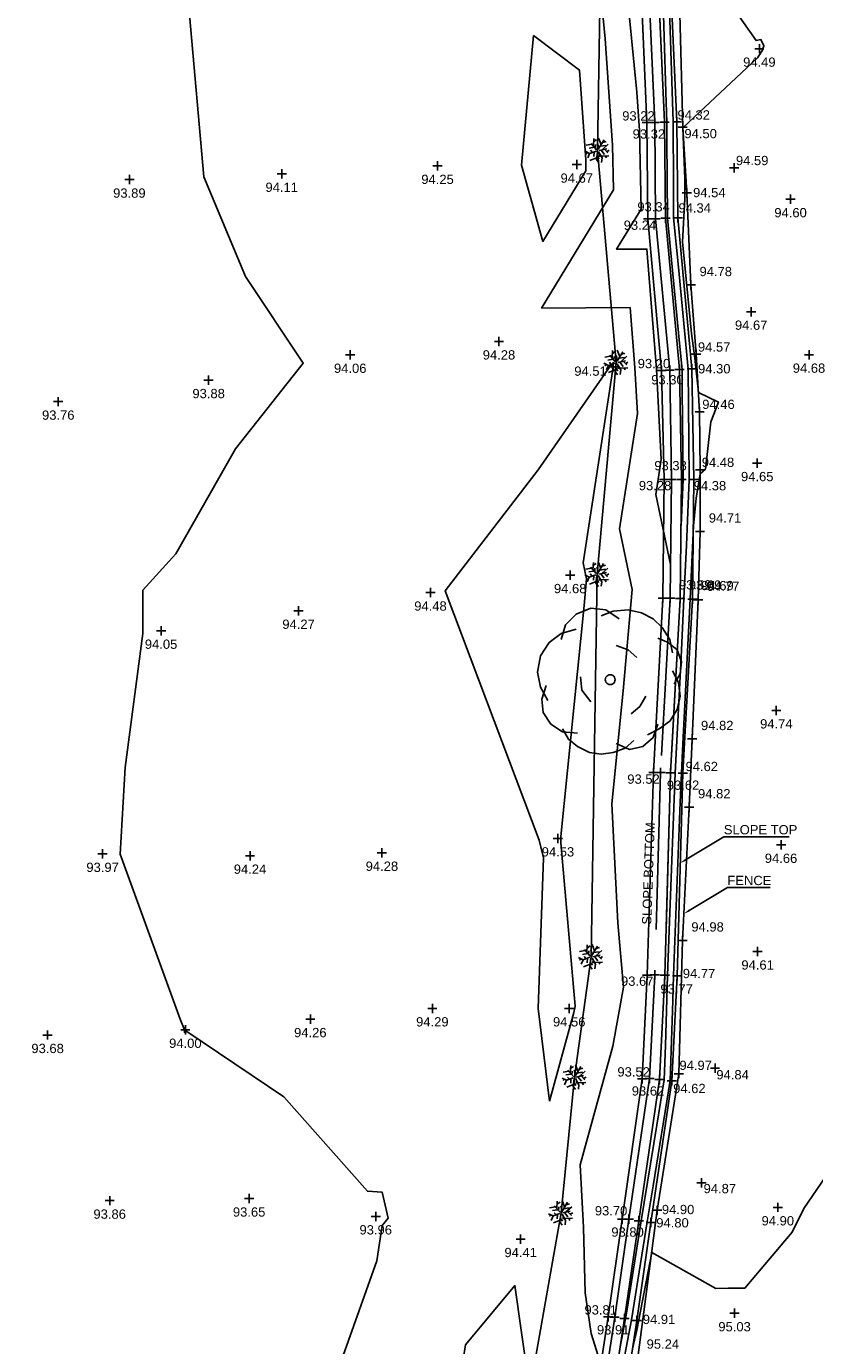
# Model space of a CAD drawing. Header units: metres. Extents: x 610185 to 614128, y 655663 to 660921.
# Tile 65 of 94: x 612943 to 613006, y 658001 to 658107. Entities that reach past the tile are written whole.
import ezdxf
from ezdxf import colors
from ezdxf.entities.mleader import LeaderData, LeaderLine
from ezdxf.enums import TextEntityAlignment as Align
from ezdxf.math import Vec2, Vec3

# ---------------------------------------------------------------- set-up
doc = ezdxf.new("R2010")
doc.units = ezdxf.units.M
doc.header["$MEASUREMENT"] = 0
doc.linetypes.add('DASHED', pattern=[19.05, 12.7, -6.35])
for name, color, linetype in [('3D_FENCE_ELEVATION', 7, 'Continuous'), ('3D_FENCE_LINE', 7, 'FENCELINE1'), ('3D_FENCE_SYMBOL', 7, 'Continuous'), ('CONTOUR_ELEVATION', 56, 'Continuous'), ('CONTOUR_MJR', 34, 'Continuous'), ('CONTOUR_MNR', 53, 'Continuous'), ('CONTOUR_SYMBOL', 56, 'Continuous'), ('HEDGE_LINE', 93, 'Continuous'), ('HEDGE_SYMBOL', 93, 'Continuous'), ('KERB_BOTTOM_LINE', 7, 'Continuous'), ('SLOPE_BOTTOM_ELEVATION', 30, 'Continuous'), ('SLOPE_BOTTOM_LINE', 30, 'DASHED'), ('SLOPE_BOTTOM_SYMBOL', 30, 'Continuous'), ('SLOPE_TOP_ELEVATION', 40, 'Continuous'), ('SLOPE_TOP_LINE', 40, 'Continuous'), ('SLOPE_TOP_SYMBOL', 40, 'Continuous'), ('TEXTS', 7, 'Continuous'), ('TREE_SYMBOL', 93, 'Continuous')]:
    doc.layers.add(name, color=color, linetype=linetype)
doc.styles.add('REGULAR', font='swissl.ttf')
doc.linetypes.add('FENCELINE1', pattern='A,6.35,-2.54,[133,ltypeshp.shx,S=2.54,R=0,X=-2.54,Y=0],-2.54,25.4', length=36.83)

# ---------------------------------------------------------------- blocks, each defined once
blk = doc.blocks.new('092')
at = {"color": 0, "linetype": 'Continuous'}
for p, q in [((-0.23, 0.25), (-0.46, 0.21)), ((-0.13, 0.13), (-0.34, 0.1)), ((-0.2, -0.08), (-0.28, 0.01)), ((-0.04, 0.03), (-0.26, 0.29)), ((-0.17, 0.18), (-0.15, 0.48)), ((-0.16, 0.35), (-0.04, 0.44)), ((-0.1, 0.1), (-0.09, 0.24)), ((0.05, 0.08), (-0.01, 0.28)), ((0.03, 0.05), (0.26, 0.43)), ((0.14, 0.24), (0.04, 0.5)), ((0.06, 0), (0.37, 0.07)), ((0.1, 0.17), (0.33, 0.2)), ((0.14, 0.02), (0.28, -0.16)), ((0.2, 0.33), (0.34, 0.37)), ((0.2, 0.04), (0.43, 0.25)), ((0.28, 0.05), (0.42, -0.1)), ((0.37, -0.05), (0.47, 0.01)), ((-0.32, -0.12), (-0.5, -0.03)), ((-0.4, -0.08), (-0.46, -0.13)), ((-0.32, -0.12), (-0.4, -0.3)), ((-0.05, -0.02), (-0.32, -0.12)), ((-0.04, -0.29), (-0.31, -0.4)), ((-0.14, -0.06), (-0.15, -0.24)), ((-0.01, -0.06), (-0.05, -0.36)), ((-0.05, -0.36), (0.05, -0.5)), ((-0.03, -0.21), (0.06, -0.33)), ((0.04, -0.05), (0.18, -0.3)), ((0.09, -0.14), (0.08, -0.25)), ((0.14, -0.23), (0.46, -0.21)), ((0.18, -0.3), (0.16, -0.48)), ((0.31, -0.22), (0.36, -0.3))]:
    blk.add_line(p, q, dxfattribs=at)
blk = doc.blocks.new('S061')
at = {"color": 0, "linetype": 'Continuous'}
for p, q in [((-0.5, 0), (0.5, 0)), ((0, -0.5), (0, 0.5))]:
    blk.add_line(p, q, dxfattribs=at)
blk = doc.blocks.new('019')
at = {"color": 0, "linetype": 'Continuous'}
for p, q in [((-0.23, 0.44), (-0.13, 0.48)), ((-0.13, 0.48), (-0.03, 0.47)), ((-0.06, 0.43), (0.02, 0.46)), ((-0.03, 0.47), (0.06, 0.41)), ((0.02, 0.46), (0.12, 0.47)), ((0.12, 0.47), (0.21, 0.45)), ((0.21, 0.45), (0.29, 0.41)), ((-0.33, 0.27), (-0.3, 0.37)), ((-0.3, 0.37), (-0.23, 0.44)), ((0.29, 0.41), (0.35, 0.35)), ((-0.41, 0.25), (-0.33, 0.31)), ((-0.33, 0.31), (-0.23, 0.34)), ((0.32, 0.28), (0.39, 0.25)), ((0.35, 0.35), (0.4, 0.27)), ((0.4, 0.27), (0.42, 0.18)), ((-0.47, 0.16), (-0.41, 0.25)), ((0.04, 0.23), (0.12, 0.2)), ((0.12, 0.2), (0.18, 0.15)), ((0.39, 0.25), (0.45, 0.2)), ((0.45, 0.2), (0.48, 0.12)), ((-0.49, 0.05), (-0.47, 0.16)), ((0.48, 0.12), (0.47, 0.04)), ((-0.47, -0.05), (-0.49, 0.05)), ((-0.19, -0.07), (-0.2, 0.02)), ((0.42, 0.06), (0.46, -0.02)), ((0.47, 0.04), (0.43, -0.03)), ((-0.42, -0.14), (-0.47, -0.05)), ((-0.46, -0.13), (-0.43, -0.04)), ((-0.13, -0.15), (-0.19, -0.07)), ((0.46, -0.02), (0.47, -0.11)), ((-0.45, -0.22), (-0.46, -0.13)), ((0.24, -0.11), (0.2, -0.18)), ((0.47, -0.11), (0.45, -0.2)), ((-0.4, -0.3), (-0.45, -0.22)), ((0.2, -0.18), (0.14, -0.23)), ((0.45, -0.2), (0.4, -0.28)), ((-0.32, -0.35), (-0.4, -0.3)), ((-0.28, -0.4), (-0.32, -0.33)), ((-0.22, -0.36), (-0.32, -0.35)), ((0.33, -0.33), (0.25, -0.37)), ((0.32, -0.3), (0.29, -0.39)), ((0.4, -0.28), (0.33, -0.33)), ((-0.22, -0.45), (-0.28, -0.4)), ((0.13, -0.47), (0.04, -0.43)), ((0.16, -0.41), (0.1, -0.46)), ((0.29, -0.39), (0.22, -0.45)), ((-0.14, -0.49), (-0.22, -0.45)), ((-0.06, -0.5), (-0.14, -0.49)), ((0.02, -0.49), (-0.06, -0.5)), ((0.1, -0.46), (0.02, -0.49)), ((0.22, -0.45), (0.13, -0.47))]:
    blk.add_line(p, q, dxfattribs=at)
blk = doc.blocks.new('S028')
at = {"color": 0, "linetype": 'Continuous'}
for p, q in [((-0.5, 0), (-0.48, 0.13)), ((-0.48, -0.13), (-0.5, 0)), ((-0.48, 0.13), (-0.43, 0.25)), ((-0.43, 0.25), (-0.35, 0.35)), ((-0.35, 0.35), (-0.25, 0.43)), ((-0.25, 0.43), (-0.13, 0.48)), ((-0.13, 0.48), (0, 0.5)), ((0, 0.5), (0.13, 0.48)), ((0.13, 0.48), (0.25, 0.43)), ((0.25, 0.43), (0.35, 0.35)), ((0.35, 0.35), (0.43, 0.25)), ((0.43, 0.25), (0.48, 0.13)), ((0.48, 0.13), (0.5, 0)), ((0.5, 0), (0.48, -0.13)), ((-0.43, -0.25), (-0.48, -0.13)), ((-0.35, -0.35), (-0.43, -0.25)), ((-0.25, -0.43), (-0.35, -0.35)), ((-0.13, -0.48), (-0.25, -0.43)), ((0, -0.5), (-0.13, -0.48)), ((0.13, -0.48), (0, -0.5)), ((0.25, -0.43), (0.13, -0.48)), ((0.35, -0.35), (0.25, -0.43)), ((0.43, -0.25), (0.35, -0.35)), ((0.48, -0.13), (0.43, -0.25))]:
    blk.add_line(p, q, dxfattribs=at)

msp = doc.modelspace()

# ---------------------------------------------------------------- linework, layer by layer
at = {"layer": '3D_FENCE_LINE'}
msp.add_polyline3d([(612992.18, 657999.65, 95.24), (612993.75, 658011.53, 94.9), (612995.48, 658022.56, 94.97), (612995.79, 658033.32, 94.98), (612996.33, 658044.07, 94.82), (612996.57, 658049.58, 94.82), (612997.05, 658060.81, 94.77), (612997.2, 658066.33, 94.71), (612997.21, 658071.31, 94.48), (612997.17, 658075.98, 94.46), (612996.88, 658080.62, 94.57), (612996.45, 658086.22, 94.78), (612996.14, 658093.65, 94.54), (612995.8, 658098.96, 94.5), (612995.58, 658108.11, 94.32), (612995.29, 658113.46, 94.34), (612995.06, 658124.31, 94.55), (612994.83, 658132.15, 94.45)], dxfattribs=at)
at = {"layer": 'CONTOUR_MJR'}
msp.add_polyline3d([(613030.58, 658066.37, 95), (613030.52, 658066.18, 95), (613031.05, 658064.37, 95), (613029.7, 658058.55, 95), (613029.41, 658057.63, 95), (613026.11, 658051.72, 95), (613024.66, 658050.16, 95), (613024.16, 658047.65, 95), (613021.53, 658041.26, 95), (613021.14, 658040.11, 95), (613018.14, 658036.16, 95), (613017.21, 658034.55, 95), (613013.67, 658028.39, 95), (613012.77, 658026.38, 95), (613010.42, 658019.94, 95), (613009.43, 658017.31, 95), (613005.57, 658011.67, 95), (613004.63, 658009.78, 95), (613000.82, 658005.25, 95), (612999.48, 658005.24, 95), (612998.48, 658005.23, 95), (612993.3, 658008.13, 95), (612992.11, 658001.86, 95), (612991.74, 658000.35, 95)], dxfattribs=at)
at = {"layer": 'CONTOUR_MNR'}
for points in [[(612994.82, 658063.66, 93.5), (612993.64, 658069.3, 93.5), (612994.07, 658072.12, 93.5), (612993.69, 658079.41, 93.5), (612992.91, 658089.11, 93.5), (612990.47, 658089.1, 93.5), (612992.45, 658092.35, 93.5), (612992.32, 658098.68, 93.5), (612992.1, 658101.77, 93.5), (612991.26, 658110.25, 93.5), (612991.68, 658115.36, 93.5), (612990.58, 658116.06, 93.5), (612991.54, 658119.94, 93.5), (612991.97, 658126.19, 93.5), (612991.97, 658132.47, 93.5), (612990.23, 658137.73, 93.5), (612990.03, 658139.43, 93.5), (612989.24, 658150.71, 93.5), (612989.24, 658150.71, 93.5)], [(612991.12, 658142.46, 93.5), (612991.12, 658142.45, 93.5), (612991.62, 658138.95, 93.5), (612993.5, 658133.25, 93.5), (612993.58, 658133, 93.5), (612993.84, 658126.28, 93.5), (612993.86, 658125.68, 93.5), (612993.88, 658124.89, 93.5), (612994.07, 658117.44, 93.5), (612994.09, 658115.9, 93.5), (612994.16, 658110.73, 93.5), (612994.45, 658101.78, 93.5), (612994.52, 658099.37, 93.5), (612994.53, 658097.99, 93.5), (612994.57, 658091.61, 93.5), (612995.52, 658081.79, 93.5), (612995.75, 658079.4, 93.5), (612995.77, 658077.72, 93.5), (612995.83, 658070.51, 93.5), (612995.67, 658066.8, 93.5), (612995.67, 658066.8, 93.5)], [(612997.45, 658112.06, 94.5), (613001.73, 658105.94, 94.5), (613002.11, 658106.03, 94.5), (613002.36, 658105.51, 94.5), (613002.24, 658105.17, 94.5), (613001.83, 658104.56, 94.5), (612995.83, 658098.94, 94.5), (612995.81, 658098.89, 94.5), (612995.98, 658094.78, 94.5), (612995.98, 658093.21, 94.5), (612995.79, 658089.69, 94.5), (612996.51, 658082.29, 94.5), (612996.79, 658080.31, 94.5), (612997.07, 658077.54, 94.5), (612998.68, 658076.76, 94.5), (612998.08, 658075.17, 94.5), (612997.63, 658071.36, 94.5), (612997.21, 658070.97, 94.5), (612996.89, 658069.02, 94.5), (612996.67, 658066.79, 94.5), (612996.4, 658060.88, 94.5), (612995.79, 658048.64, 94.5), (612995.7, 658046.81, 94.5), (612995.61, 658044.47, 94.5), (612995.07, 658030.47, 94.5), (612995.01, 658028.47, 94.5), (612994.8, 658022, 94.5), (612993.42, 658013.51, 94.5), (612992.94, 658010.59, 94.5), (612992.51, 658007.91, 94.5), (612991.68, 658002.7, 94.5), (612990.68, 657997.46, 94.5)], [(612988.41, 658001.59, 94), (612987.94, 658004.88, 94), (612987.79, 658010.14, 94), (612987.53, 658015.2, 94), (612990.15, 658024.77, 94), (612991.01, 658029.54, 94), (612990.56, 658034.74, 94), (612990.08, 658044.34, 94), (612991, 658053.47, 94), (612991.73, 658061.64, 94), (612990.7, 658066.54, 94), (612992.14, 658075.85, 94), (612991.94, 658079.52, 94), (612991.55, 658084.39, 94), (612984.41, 658084.35, 94), (612990.22, 658093.89, 94), (612990.14, 658097.5, 94), (612989.55, 658106.09, 94), (612989.19, 658109.72, 94)], [(612994.73, 658108.42, 94), (612995.02, 658099.38, 94), (612995.06, 658094.22, 94), (612995.07, 658091.63, 94), (612995.46, 658087.66, 94), (612996.25, 658079.43, 94), (612996.3, 658073.64, 94), (612996.33, 658070.51, 94), (612996.1, 658065.23, 94), (612995.9, 658060.89, 94), (612995.67, 658056.18, 94), (612995.2, 658046.83, 94), (612994.74, 658034.85, 94), (612994.57, 658030.49, 94), (612994.4, 658024.83, 94), (612994.31, 658022.05, 94), (612993.71, 658018.4, 94), (612992.44, 658010.67, 94), (612991.31, 658003.54, 94), (612991.18, 658002.78, 94), (612990.75, 658000.5, 94)], [(612955.99, 658108.03, 94), (612957.15, 658094.95, 94), (612960.5, 658086.91, 94), (612965.17, 658079.9, 94), (612959.7, 658072.99, 94), (612954.87, 658064.52, 94), (612952.22, 658061.59, 94), (612952.22, 658058.09, 94), (612950.79, 658047.27, 94), (612950.39, 658040.29, 94), (612955.24, 658026.97, 94), (612955.58, 658026.1, 94), (612955.57, 658025.9, 94), (612955.69, 658026.02, 94), (612963.6, 658020.69, 94), (612970.35, 658013.07, 94), (612971.55, 658012.99, 94), (612972.03, 658010.89, 94), (612971.54, 658010.3, 94), (612971.1, 658007.46, 94), (612968.39, 657999.8, 94)], [(612983.77, 658106.36, 94.5), (612982.8, 658095.89, 94.5), (612984.52, 658089.74, 94.5), (612987.99, 658095.42, 94.5), (612987.97, 658096.32, 94.5), (612987.47, 658103.56, 94.5), (612983.77, 658106.36, 94.5)], [(612985.06, 658020.35, 94.5), (612987.02, 658027.5, 94.5), (612987.11, 658028.02, 94.5), (612985.97, 658041.2, 94.5), (612985.95, 658041.69, 94.5), (612987.84, 658060.35, 94.5), (612988.04, 658062.49, 94.5), (612987.77, 658063.78, 94.5), (612990.2, 658079.58, 94.5), (612990.2, 658079.62, 94.5), (612990.19, 658079.67, 94.5), (612989.95, 658079.67, 94.5), (612984.12, 658071.31, 94.5), (612976.62, 658061.54, 94.5), (612979.95, 658052.69, 94.5), (612984.22, 658041.42, 94.5), (612984.57, 658039.98, 94.5), (612984.12, 658027.83, 94.5), (612985.06, 658020.35, 94.5)], [(612976.4, 657968.95, 94.5), (612977.29, 657969.3, 94.5), (612977.73, 657980.16, 94.5), (612978.79, 657982.7, 94.5), (612984.08, 657991.08, 94.5), (612984.05, 657995.72, 94.5), (612983.31, 657998.07, 94.5), (612982.25, 658005.45, 94.5), (612978.26, 658000.67, 94.5), (612977.52, 657995.92, 94.5), (612976.04, 657983.89, 94.5), (612975.67, 657982.08, 94.5), (612975.04, 657972.46, 94.5), (612974.47, 657969.26, 94.5), (612976.4, 657968.95, 94.5)], [(612989.55, 657997.97, 94), (612988.41, 658001.59, 94)]]:
    msp.add_polyline3d(points, dxfattribs=at)
at = {"layer": 'HEDGE_LINE'}
msp.add_polyline3d([(612976.72, 657946.6, 94.32), (612976.09, 657955.59, 94.55), (612977.62, 657970.78, 94.87), (612980.3, 657985.42, 94.95), (612983.53, 657997.48, 95.35), (612985.98, 658011.32, 94.73), (612987.06, 658022.27, 94.58), (612988.4, 658031.99, 94.62), (612988.9, 658062.87, 94.68), (612990.44, 658079.96, 94.49), (612988.93, 658097.07, 94.71), (612989.23, 658115.1, 94.75), (612988.65, 658128.55, 94.76), (612985.4, 658147.52, 94.75), (612979.52, 658162.62, 94.65), (612974.21, 658178.71, 94.56), (612967.61, 658194.6, 94.75), (612963.03, 658210.77, 94.65), (612955.98, 658224.69, 94.7), (612947.02, 658245.82, 94.48), (612942.82, 658256.21, 94.56), (612945.57, 658260.49, 94.7)], dxfattribs=at)
at = {"layer": 'KERB_BOTTOM_LINE'}
msp.add_polyline3d([(612993.54, 658133, 93.46), (612993.78, 658125.68, 93.42), (612993.87, 658117.44, 93.3), (612993.83, 658110.72, 93.17), (612994.34, 658099.36, 93.32), (612994.41, 658091.6, 93.34), (612995.55, 658079.39, 93.3), (612995.71, 658070.51, 93.38), (612995.59, 658060.91, 93.69), (612994.82, 658046.85, 93.62), (612994.35, 658030.5, 93.77), (612993.93, 658022.09, 93.62), (612992.25, 658010.69, 93.8), (612991.1, 658002.79, 93.91), (612989.78, 657994.18, 94.24), (612988.22, 657984.75, 94.36), (612984.93, 657966.4, 94.22), (612981.71, 657956.03, 93.58), (612980.98, 657946.5, 93.24), (612980.72, 657935.38, 93.08)], dxfattribs=at)
at = {"layer": 'SLOPE_BOTTOM_LINE'}
for points in [[(612983.32, 658180.8, 93.63), (612987.83, 658161.95, 93.51), (612989.91, 658151.77, 93.61), (612991.57, 658138.95, 93.46), (612993.54, 658133, 93.46), (612993.78, 658125.68, 93.42), (612993.87, 658117.44, 93.3), (612993.83, 658110.72, 93.17), (612994.34, 658099.36, 93.32), (612994.41, 658091.6, 93.34), (612995.55, 658079.39, 93.3), (612995.71, 658070.51, 93.38), (612995.59, 658060.91, 93.69), (612994.82, 658046.85, 93.62), (612994.35, 658030.5, 93.77), (612993.93, 658022.09, 93.62), (612992.25, 658010.69, 93.8), (612991.1, 658002.79, 93.91), (612989.78, 657994.18, 94.24)], [(612982.58, 658180.49, 93.53), (612987.04, 658161.78, 93.41), (612989.12, 658151.64, 93.51), (612990.79, 658138.77, 93.36), (612992.74, 658132.85, 93.36), (612992.98, 658125.67, 93.32), (612993.07, 658117.44, 93.2), (612993.03, 658110.71, 93.07), (612993.54, 658099.34, 93.22), (612993.61, 658091.56, 93.24), (612994.75, 658079.35, 93.2), (612994.91, 658070.51, 93.28), (612994.79, 658060.93, 93.59), (612994.02, 658046.88, 93.52), (612993.55, 658030.53, 93.67), (612993.13, 658022.17, 93.52), (612991.46, 658010.81, 93.7), (612990.31, 658002.91, 93.81), (612988.99, 657994.3, 94.14)]]:
    msp.add_polyline3d(points, dxfattribs=at)
at = {"layer": 'SLOPE_TOP_LINE'}
for points in [[(612990.77, 657994.02, 95.24), (612992.09, 658002.64, 94.91), (612993.24, 658010.55, 94.8), (612994.93, 658021.99, 94.62), (612995.35, 658030.46, 94.77), (612995.82, 658046.81, 94.62), (612996.59, 658060.87, 94.69), (612996.71, 658070.51, 94.38), (612996.55, 658079.45, 94.3), (612995.41, 658091.65, 94.34), (612995.34, 658099.39, 94.32), (612994.83, 658110.74, 94.17), (612994.87, 658117.44, 94.3), (612994.78, 658125.7, 94.42), (612994.54, 658133.03, 94.46), (612992.57, 658139.08, 94.46), (612990.9, 658151.94, 94.61), (612988.8, 658162.17, 94.51), (612984.26, 658181.2, 94.63)], [(612988.47, 657994.34, 95.24), (612989.78, 658002.94, 94.91), (612990.92, 658010.82, 94.8), (612992.54, 658022.13, 94.62), (612992.94, 658030.52, 94.77), (612993.44, 658046.88, 94.62), (612994.19, 658060.93, 94.69), (612994.3, 658070.51, 94.38), (612994.1, 658079.32, 94.3), (612993, 658091.56, 94.34), (612992.9, 658099.34, 94.32), (612992.42, 658110.7, 94.17), (612992.45, 658117.42, 94.3), (612992.36, 658125.64, 94.42), (612992.1, 658132.7, 94.46), (612990.15, 658138.66, 94.46), (612988.49, 658151.53, 94.61), (612986.39, 658161.75, 94.51), (612982, 658180.15, 94.63)]]:
    msp.add_polyline3d(points, dxfattribs=at)

# ---------------------------------------------------------------- block references
at = {"layer": '3D_FENCE_SYMBOL', "xscale": 0.75, "yscale": 0.75, "zscale": 0.75}
for p in [(612995.8, 658098.96, 94.5), (612996.14, 658093.65, 94.54), (612996.45, 658086.22, 94.78), (612996.88, 658080.62, 94.57), (612997.17, 658075.98, 94.46), (612997.21, 658071.31, 94.48), (612997.2, 658066.33, 94.71), (612997.05, 658060.81, 94.77), (612996.57, 658049.58, 94.82), (612996.33, 658044.07, 94.82), (612995.79, 658033.32, 94.98), (612995.48, 658022.56, 94.97), (612993.75, 658011.53, 94.9)]:
    msp.add_blockref('S061', p, dxfattribs=at)
at = {"layer": 'CONTOUR_SYMBOL', "xscale": 0.75, "yscale": 0.75, "zscale": 0.75}
for p in [(613001.99, 658105.29, 94.49), (612963.43, 658095.19, 94.11), (612976.01, 658095.83, 94.25), (612987.25, 658095.93, 94.67), (612999.95, 658095.68, 94.59), (612951.13, 658094.72, 93.89), (613004.51, 658093.14, 94.6), (613001.33, 658084.06, 94.67), (612980.97, 658081.66, 94.28), (612968.96, 658080.58, 94.06), (613006, 658080.59, 94.68), (612990.18, 658079.62, 94.51), (612957.53, 658078.54, 93.88), (612945.39, 658076.8, 93.76), (613001.82, 658071.84, 94.65), (612986.72, 658062.8, 94.68), (612975.44, 658061.39, 94.48), (612964.79, 658059.92, 94.27), (612953.69, 658058.31, 94.05), (613003.36, 658051.88, 94.74), (612985.73, 658041.55, 94.53), (613003.74, 658041.03, 94.66), (612948.97, 658040.3, 93.97), (612960.87, 658040.15, 94.24), (612971.52, 658040.39, 94.28), (613001.85, 658032.42, 94.61), (612965.74, 658026.96, 94.26), (612975.59, 658027.83, 94.29), (612986.64, 658027.83, 94.56), (612955.65, 658026.1, 94), (612944.53, 658025.68, 93.68), (612998.41, 658023, 94.84), (612997.33, 658013.76, 94.87), (612949.54, 658012.31, 93.86), (612960.8, 658012.48, 93.65), (612971.02, 658011.04, 93.96), (613003.48, 658011.77, 94.9), (612982.72, 658009.21, 94.41), (612999.99, 658003.22, 95.03)]:
    msp.add_blockref('S061', p, dxfattribs=at)
at = {"layer": 'HEDGE_SYMBOL', "xscale": 2, "yscale": 2, "zscale": 2}
for p in [(612988.93, 658097.07, 94.71), (612990.44, 658079.96, 94.49), (612988.9, 658062.87, 94.68), (612988.4, 658031.99, 94.62), (612987.06, 658022.27, 94.58), (612985.98, 658011.32, 94.73)]:
    msp.add_blockref('092', p, dxfattribs=at)
at = {"layer": 'SLOPE_BOTTOM_SYMBOL', "xscale": 0.75, "yscale": 0.75, "zscale": 0.75}
for p in [(612993.54, 658099.34, 93.22), (612994.34, 658099.36, 93.32), (612993.61, 658091.56, 93.24), (612994.41, 658091.6, 93.34), (612994.75, 658079.35, 93.2), (612995.55, 658079.39, 93.3), (612994.91, 658070.51, 93.28), (612995.71, 658070.51, 93.38), (612994.79, 658060.93, 93.59), (612995.59, 658060.91, 93.69), (612994.02, 658046.88, 93.52), (612994.82, 658046.85, 93.62), (612993.55, 658030.53, 93.67), (612994.35, 658030.5, 93.77), (612993.13, 658022.17, 93.52), (612993.93, 658022.09, 93.62), (612991.46, 658010.81, 93.7), (612992.25, 658010.69, 93.8), (612990.31, 658002.91, 93.81), (612991.1, 658002.79, 93.91)]:
    msp.add_blockref('S061', p, dxfattribs=at)
at = {"layer": 'SLOPE_TOP_SYMBOL', "xscale": 0.75, "yscale": 0.75, "zscale": 0.75}
for p in [(612992.9, 658099.34, 94.32), (612995.34, 658099.39, 94.32), (612993, 658091.56, 94.34), (612995.41, 658091.65, 94.34), (612994.1, 658079.32, 94.3), (612996.55, 658079.45, 94.3), (612994.3, 658070.51, 94.38), (612996.71, 658070.51, 94.38), (612994.19, 658060.93, 94.69), (612996.59, 658060.87, 94.69), (612993.44, 658046.88, 94.62), (612995.82, 658046.81, 94.62), (612992.94, 658030.52, 94.77), (612995.35, 658030.46, 94.77), (612992.54, 658022.13, 94.62), (612994.93, 658021.99, 94.62), (612990.92, 658010.82, 94.8), (612993.24, 658010.55, 94.8), (612989.78, 658002.94, 94.91), (612992.09, 658002.64, 94.91)]:
    msp.add_blockref('S061', p, dxfattribs=at)
at = {"layer": 'TREE_SYMBOL'}
for name, xscale, yscale, zscale in [('019', 12, 12, 12), ('S028', 0.8, 0.8, 0.8)]:
    msp.add_blockref(name, (612989.95, 658054.36, 94.74), dxfattribs=dict(at, xscale=xscale, yscale=yscale, zscale=zscale))

# ---------------------------------------------------------------- texts
at = {"layer": '3D_FENCE_ELEVATION', "style": 'REGULAR'}
for s, p in [('94.50', (612995.94, 658098.06, 94.5)), ('94.54', (612996.64, 658093.3, 94.54)), ('94.78', (612997.16, 658086.93, 94.78)), ('94.57', (612997.03, 658080.84, 94.57)), ('94.46', (612997.38, 658076.21, 94.46)), ('94.48', (612997.34, 658071.53, 94.48)), ('94.71', (612997.91, 658067.04, 94.71)), ('94.77', (612997.76, 658061.52, 94.77)), ('94.82', (612997.28, 658050.29, 94.82)), ('94.82', (612997.04, 658044.78, 94.82)), ('94.98', (612996.5, 658034.03, 94.98)), ('94.97', (612995.54, 658022.86, 94.97)), ('94.90', (612994.12, 658011.22, 94.9)), ('95.24', (612992.89, 658000.36, 95.24))]:
    msp.add_text(s, height=0.75, dxfattribs=at).set_placement(p)
at = {"layer": 'CONTOUR_ELEVATION', "style": 'REGULAR'}
for s, p in [('94.49', (613001.99, 658104.58, 94.49)), ('94.59', (613001.41, 658096.64, 94.59)), ('94.11', (612963.43, 658094.48, 94.11)), ('94.25', (612976.01, 658095.12, 94.25)), ('94.67', (612987.25, 658095.22, 94.67)), ('93.89', (612951.13, 658094.01, 93.89)), ('94.60', (613004.51, 658092.43, 94.6)), ('94.67', (613001.33, 658083.35, 94.67)), ('94.28', (612980.97, 658080.95, 94.28)), ('94.06', (612968.96, 658079.87, 94.06)), ('94.51', (612988.36, 658079.64, 94.51)), ('94.68', (613006, 658079.88, 94.68)), ('93.88', (612957.53, 658077.83, 93.88)), ('93.76', (612945.39, 658076.09, 93.76)), ('94.65', (613001.82, 658071.13, 94.65)), ('94.68', (612986.72, 658062.09, 94.68)), ('94.48', (612975.44, 658060.68, 94.48)), ('94.27', (612964.79, 658059.21, 94.27)), ('94.05', (612953.69, 658057.6, 94.05)), ('94.74', (613003.36, 658051.17, 94.74)), ('94.53', (612985.73, 658040.84, 94.53)), ('94.66', (613003.74, 658040.32, 94.66)), ('93.97', (612948.97, 658039.59, 93.97)), ('94.24', (612960.87, 658039.44, 94.24)), ('94.28', (612971.52, 658039.68, 94.28)), ('94.61', (613001.85, 658031.71, 94.61)), ('94.26', (612965.74, 658026.25, 94.26)), ('94.29', (612975.59, 658027.12, 94.29)), ('94.56', (612986.64, 658027.12, 94.56)), ('94.00', (612955.65, 658025.39, 94)), ('93.68', (612944.53, 658024.97, 93.68)), ('94.84', (612999.83, 658022.85, 94.84)), ('94.87', (612998.8, 658013.66, 94.87)), ('93.86', (612949.54, 658011.6, 93.86)), ('93.65', (612960.8, 658011.77, 93.65)), ('93.96', (612971.02, 658010.33, 93.96)), ('94.90', (613003.48, 658011.06, 94.9)), ('94.41', (612982.72, 658008.5, 94.41)), ('95.03', (612999.99, 658002.51, 95.03))]:
    msp.add_text(s, height=0.75, dxfattribs=at).set_placement(p, align=Align.TOP_CENTER)
at = {"layer": 'SLOPE_BOTTOM_ELEVATION', "style": 'REGULAR'}
for s, p in [('93.22', (612990.92, 658099.49, 93.22)), ('93.32', (612991.76, 658098.03, 93.32)), ('93.34', (612992.14, 658092.15, 93.34)), ('93.24', (612991.04, 658090.67, 93.24)), ('93.20', (612992.17, 658079.5, 93.2)), ('93.30', (612993.26, 658078.19, 93.3)), ('93.38', (612993.51, 658071.26, 93.38)), ('93.28', (612992.26, 658069.65, 93.28)), ('93.59', (612995.5, 658061.64, 93.59)), ('93.69', (612996.3, 658061.62, 93.69)), ('93.52', (612991.33, 658045.96, 93.52)), ('93.62', (612994.52, 658045.47, 93.62)), ('93.67', (612990.82, 658029.65, 93.67)), ('93.77', (612994, 658029.02, 93.77)), ('93.52', (612990.53, 658022.33, 93.52)), ('93.62', (612991.69, 658020.79, 93.62)), ('93.70', (612988.71, 658011.12, 93.7)), ('93.80', (612990.04, 658009.4, 93.8)), ('93.81', (612987.87, 658003.12, 93.81)), ('93.91', (612988.88, 658001.51, 93.91))]:
    msp.add_text(s, height=0.75, dxfattribs=at).set_placement(p)
at = {"layer": 'SLOPE_TOP_ELEVATION', "style": 'REGULAR'}
for s, p in [('94.32', (612995.38, 658099.57, 94.32)), ('94.34', (612995.46, 658092.06, 94.34)), ('94.30', (612997.04, 658079.08, 94.3)), ('94.38', (612996.69, 658069.64, 94.38)), ('94.69', (612997.3, 658061.58, 94.69)), ('94.62', (612996.03, 658046.98, 94.62)), ('94.77', (612995.81, 658030.27, 94.77)), ('94.62', (612995.03, 658020.99, 94.62)), ('94.80', (612993.67, 658010.15, 94.8)), ('94.91', (612992.58, 658002.35, 94.91))]:
    msp.add_text(s, height=0.75, dxfattribs=at).set_placement(p)
at = {"layer": 'TEXTS', "style": 'REGULAR'}
for s, p in [('SLOPE TOP', (612999.12, 658041.88, 95.05)), ('FENCE', (612999.41, 658037.78, 95.31))]:
    msp.add_text(s, height=0.75, rotation=359.9316, dxfattribs=at).set_placement(p)
at = {"layer": 'TEXTS', "insert": (612992.51, 658034.6, 94.62), "char_height": 0.75, "width": 9.1486, "attachment_point": 1, "rotation": 87.919, "style": 'REGULAR'}
msp.add_mtext('SLOPE BOTTOM', dxfattribs=at)

# ---------------------------------------------------------------- leaders
at = {"layer": 'TEXTS'}
ml = msp.add_multileader_mtext('Standard', dxfattribs=at)
ml.set_content('', color=256)
ml.set_leader_properties()
ml.build(insert=Vec2(0, 0))
ml.multileader.update_dxf_attribs({"text_right_attachment_type": 6, "dogleg_length": 0.36, "arrow_head_size": 0.5})
ctx = ml.context
ctx.base_point, ctx.char_height, ctx.arrow_head_size, ctx.landing_gap_size, ctx.plane_origin = Vec3(613004.4, 658041.68, 94.69), 0.18, 0.5, 0.09, Vec3(612995.61, 658039.56, 94.69)
ctx.right_attachment = 6
notes = []
notes.append((ctx, [(0, (1, 1, 0), (612999.13, 658041.68, 94.69), (1, 0), 5.27, [(0, [(612995.61, 658039.56, 94.69)], 0, [])])]))
ctx.mtext.insert, ctx.mtext.flow_direction = Vec3(613004.49, 658041.77, 94.69), 5
ml = msp.add_multileader_mtext('Standard', dxfattribs=at)
ml.set_content('', color=256)
ml.set_leader_properties()
ml.build(insert=Vec2(0, 0))
ml.multileader.update_dxf_attribs({"text_right_attachment_type": 6, "dogleg_length": 0.36, "arrow_head_size": 0.5})
ctx = ml.context
ctx.base_point, ctx.char_height, ctx.arrow_head_size, ctx.landing_gap_size, ctx.plane_origin = Vec3(613002.85, 658037.59, 94.95), 0.18, 0.5, 0.09, Vec3(612995.9, 658035.47, 94.95)
ctx.right_attachment = 6
notes.append((ctx, [(0, (1, 1, 0), (612999.41, 658037.59, 94.95), (1, 0), 3.44, [(0, [(612995.9, 658035.47, 94.95)], 0, [])])]))
ctx.mtext.insert, ctx.mtext.flow_direction = Vec3(613002.94, 658037.68, 94.95), 5
for ctx, leaders in notes:
    for number, flags, end, landing, length, lines in leaders:
        leader = LeaderData()
        leader.index, (leader.has_last_leader_line, leader.has_dogleg_vector, leader.attachment_direction) = number, flags
        leader.last_leader_point, leader.dogleg_vector, leader.dogleg_length = Vec3(end), Vec3(landing), length
        for number, points, colour, breaks in lines:
            line = LeaderLine()
            line.index, line.vertices, line.color, line.breaks = number, Vec3.list(points), colors.encode_raw_color(colour), breaks
            leader.lines.append(line)
        ctx.leaders.append(leader)

doc.saveas('drawing.dxf')
